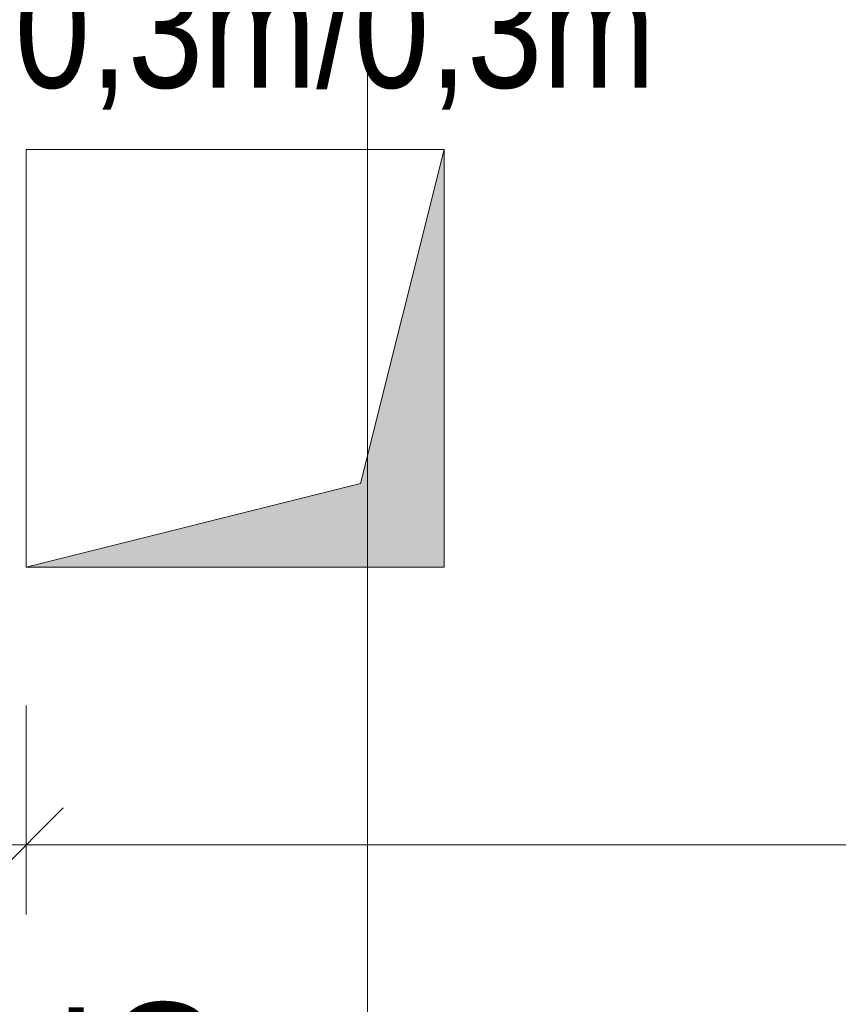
# Model space of a CAD drawing. Extents: x -720 to 300, y 62 to 1162.
# Tile 94 of 256: x -453 to -442, y 955 to 969. Entities that reach past the tile are written whole.
import ezdxf

# ---------------------------------------------------------------- set-up
doc = ezdxf.new("R2010")
doc.units = 0
doc.layers.get('0').update_dxf_attribs({"lineweight": 13})
doc.layers.add('30 -35 Decken- 11 Durchbruch', color=5, linetype='Continuous', lineweight=15, true_color=0x0000ff)
doc.layers.add('70 -76 Bemaßung- 2 Allgemein', color=9, linetype='Continuous', lineweight=5, true_color=0x808080)
doc.styles.get("Standard").update_dxf_attribs({"font": 'ARIALN.TTF'})

# ---------------------------------------------------------------- blocks, each defined once
blk = doc.blocks.new('Referenz-A06G93UD8I')
at = {"layer": '30 -35 Decken- 11 Durchbruch', "color": 0, "linetype": 'Continuous', "lineweight": -2, "ltscale": 0.13}
for p, q in [((-453.253, 960.862), (-453.253, 966.862)), ((-453.253, 966.862), (-447.253, 966.862)), ((-447.253, 966.862), (-448.453, 962.062)), ((-447.253, 960.862), (-447.253, 966.862)), ((-448.453, 962.062), (-453.253, 960.862)), ((-453.253, 960.862), (-447.253, 960.862))]:
    blk.add_line(p, q, dxfattribs=at)
at = {"layer": '30 -35 Decken- 11 Durchbruch', "color": 0, "lineweight": -2}
for points in [[(-447.253, 960.862), (-448.453, 962.062), (-447.253, 966.862)], [(-448.453, 960.862), (-453.253, 960.862), (-448.453, 962.062)], [(-448.453, 960.862), (-448.453, 962.062), (-447.253, 960.862)]]:
    blk.add_solid(points, dxfattribs=at)
at = {"layer": '70 -76 Bemaßung- 2 Allgemein', "color": 0, "linetype": 'Continuous', "lineweight": -2, "ltscale": 0.13}
for p, q in [((-448.353, 908.673), (-448.353, 994.852)), ((-453.253, 958.872), (-453.253, 955.872)), ((-453.253, 958.872), (-453.253, 955.872)), ((-453.784, 956.341), (-452.722, 957.403)), ((-453.784, 956.341), (-452.722, 957.403)), ((-453.253, 956.872), (-454.353, 956.872)), ((-453.753, 956.872), (-452.193, 956.872)), ((-453.753, 956.872), (-452.193, 956.872)), ((-391.513, 956.872), (-452.193, 956.872)), ((-452.193, 956.872), (-451.132, 956.872))]:
    blk.add_line(p, q, dxfattribs=at)
at = {"layer": '30 -35 Decken- 11 Durchbruch', "color": 0, "linetype": 'Continuous', "lineweight": -2, "ltscale": 0.13, "insert": (-453.419, 969.447), "char_height": 1.7, "attachment_point": 1}
blk.add_mtext('{\\fArial Narrow;0,3m/0,3m}', dxfattribs=at)
at = {"layer": '70 -76 Bemaßung- 2 Allgemein', "color": 0, "linetype": 'Continuous', "lineweight": -2, "ltscale": 0.13, "insert": (-452.646, 953.448), "char_height": 2.01377, "attachment_point": 1, "rotation": 90}
blk.add_mtext('{\\fArial Narrow;5}', dxfattribs=at)

msp = doc.modelspace()

# ---------------------------------------------------------------- block references
at = {"color": 8, "lineweight": 13, "ltscale": 0.13, "true_color": 0x808080}
msp.add_blockref('Referenz-A06G93UD8I', (0, 0), dxfattribs=at)

doc.saveas('drawing.dxf')
